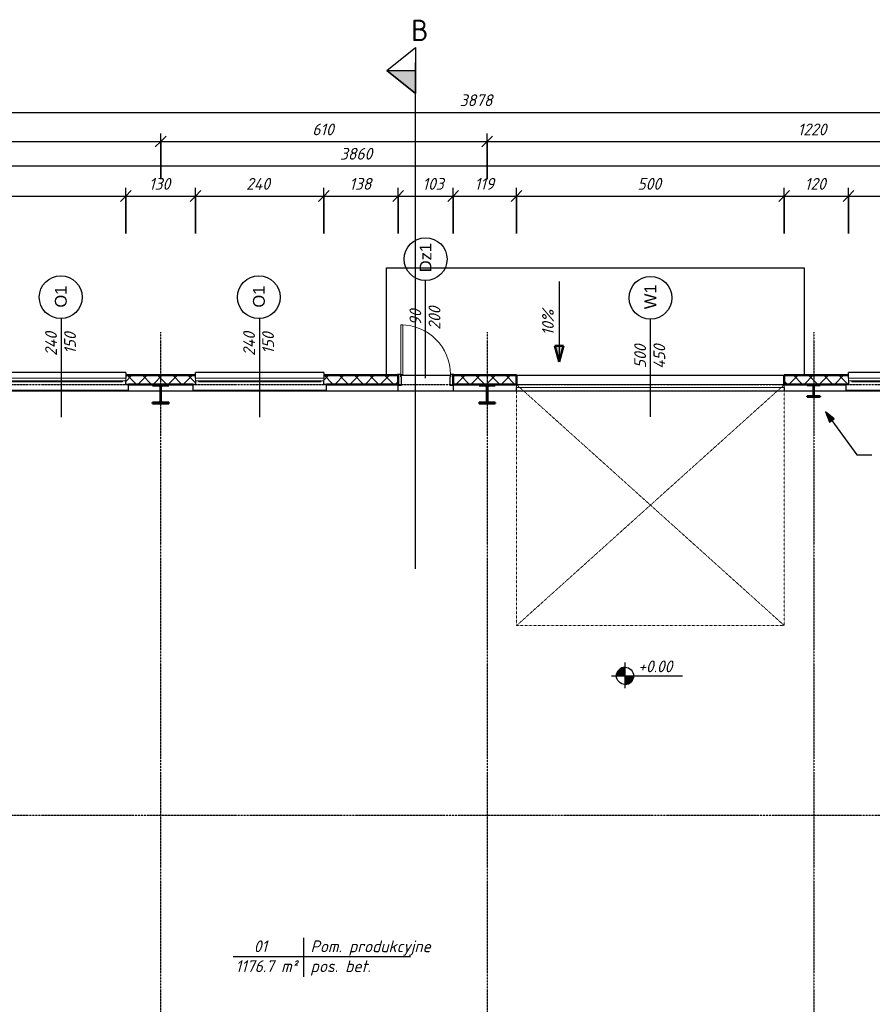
# Model space of a CAD drawing. Header units: millimetres. Extents: x -31072 to 35108, y -23925 to 16310.
# Tile 9 of 10: x 2189 to 18117, y -2091 to 16303. Entities that reach past the tile are written whole.
import ezdxf

# ---------------------------------------------------------------- set-up
doc = ezdxf.new("R2010")
doc.units = ezdxf.units.MM
doc.linetypes.add('Dash 1_5', pattern=[3, 1.5, -1.5])
doc.linetypes.add('Linia osi', pattern=[14, 6, -3, 2, -3])
for name, color, linetype, lineweight in [('A-ANNO-DIMS', 211, 'Continuous', 20), ('A-ANNO-DIMS-100', 211, 'Continuous', 20), ('A-AREA-IDEN', 2, 'Continuous', 25), ('A-DOOR', 31, 'Continuous', 25), ('A-DOOR-FRAM', 31, 'Continuous', 25), ('A-DOOR-IDEN', 31, 'Continuous', 25), ('A-FLOR', 192, 'Continuous', 25), ('A-GLAZ', 151, 'Continuous', 25), ('A-GLAZ-IDEN', 152, 'Continuous', 25), ('A-GLAZ-SILL', 1, 'Continuous', 25), ('A-WALL', 113, 'Continuous', 25), ('A-WALL-PATT', 111, 'Continuous', 50), ('G-ANNO-DIMS', 111, 'Continuous', 20), ('G-ANNO-SYMB', 111, 'Continuous', 20), ('G-ANNO-TEXT', 231, 'Continuous', 20), ('S-COLS', 52, 'Continuous', 25), ('S-GRID', 1, 'Continuous', 20)]:
    doc.layers.add(name, color=color, linetype=linetype, lineweight=lineweight)
doc.styles.add('Arial', font='arial.ttf', dxfattribs={"height": 220})
doc.styles.add('GOST Common_B', font='txt', dxfattribs={"height": 400})
doc.styles.add('GOST Common_I', font='GOST_Common Italic.ttf', dxfattribs={"height": 220})
doc.dimstyles.new('Zasieczka', dxfattribs={"dimscale": 304.8, "dimtxt": 221.257299, "dimasz": 0.656168, "dimexe": 0.492126, "dimexo": 0.0625, "dimgap": 0.164042, "dimtad": 1, "dimdec": 0, "dimlfac": 0.1, "dimzin": 0, "dimdsep": 46, "dimtxsty": 'GOST Common_I', "dimblk1": 'OBLIQUE', "dimblk2": 'OBLIQUE', "dimsah": 1, "dimcen": 0.09, "dimdle": 0.492126, "dimadec": 1, "dimazin": 0, "dimtfac": 1, "dimtdec": 4, "dimtix": 1, "dimtmove": 0, "dimatfit": 3, "dimfxl": 2.296588, "dimfxlon": 1, "dimtvp": 1, "dimtfill": 1, "dimtolj": 1, "dimtzin": 0, "dimlwd": 25, "dimlwe": 25, "dimarcsym": 2})
doc.dimstyles.new('Zasieczka_1', dxfattribs={"dimscale": 304.8, "dimtxt": 221.257299, "dimasz": 0.656168, "dimexe": 0.492126, "dimexo": 0.0625, "dimgap": 0.164042, "dimtad": 1, "dimdec": 0, "dimlfac": 0.1, "dimzin": 0, "dimdsep": 46, "dimtxsty": 'GOST Common_I', "dimblk1": 'OBLIQUE', "dimblk2": 'OBLIQUE', "dimsah": 1, "dimcen": 0.09, "dimdle": 0.492126, "dimadec": 1, "dimazin": 0, "dimtfac": 1, "dimtdec": 4, "dimtix": 1, "dimtmove": 2, "dimatfit": 3, "dimfxl": 2.296588, "dimfxlon": 1, "dimtvp": 1, "dimtfill": 1, "dimtolj": 1, "dimtzin": 0, "dimlwd": 25, "dimlwe": 25, "dimarcsym": 2})

# ---------------------------------------------------------------- blocks, each defined once
blk = doc.blocks.new('Brama garażowa - 500x450-1854121-Parter')
at = {"layer": 'A-DOOR', "linetype": 'Dash 1_5', "lineweight": 20}
for p, q in [((2500, -152), (-2500, -4652)), ((-2500, -152), (2500, -4652)), ((-2500, -4652), (-2500, -152)), ((-2500, -152), (2500, -152)), ((2500, -152), (2500, -4652)), ((2500, -4652), (-2500, -4652))]:
    blk.add_line(p, q, dxfattribs=at)
at = {"layer": 'A-DOOR', "lineweight": 20}
for p, q in [((2500, -152), (-2500, -152)), ((-2500, -152), (-2500, -203)), ((2500, -203), (2500, -152)), ((-2500, -203), (2500, -203))]:
    blk.add_line(p, q, dxfattribs=at)
blk = doc.blocks.new('Pojedyńcze- pełne - 90x200-1856344-Parter')
at = {"layer": 'A-DOOR', "lineweight": 20}
for p, q in [((465, -98), (425, -98)), ((425, -98), (425, -1028)), ((465, -1028), (465, -98)), ((425, -1028), (465, -1028))]:
    blk.add_line(p, q, dxfattribs=at)
blk.add_arc((465, -98), 930, 180, 270, dxfattribs=at)
at = {"layer": 'A-DOOR-FRAM'}
for p, q in [((-450, 98), (-525, 98)), ((-525, 98), (-525, 90)), ((-450, -58), (-450, 98)), ((525, 98), (450, 98)), ((450, 98), (450, -58)), ((525, 90), (525, 98)), ((-525, -90), (-525, -98)), ((-525, -98), (-465, -98)), ((-465, -98), (-465, -58)), ((-465, -58), (-450, -58)), ((450, -58), (465, -58)), ((465, -58), (465, -98)), ((465, -98), (525, -98)), ((525, -98), (525, -90))]:
    blk.add_line(p, q, dxfattribs=at)
blk = doc.blocks.new('1-2 - 240x150-1907368-Parter')
at = {"layer": 'A-GLAZ', "lineweight": 20}
for p, q in [((-1200, 30), (1200, 30)), ((-1200, -20), (-1200, 30)), ((1200, 30), (1200, -20)), ((1200, -20), (-1200, -20)), ((-1140, -40), (-1140, -20)), ((-10, -40), (-1140, -40)), ((-10, -20), (-10, -40)), ((10, -40), (10, -20)), ((1140, -40), (10, -40)), ((1140, -20), (1140, -40))]:
    blk.add_line(p, q, dxfattribs=at)
at = {"layer": 'A-GLAZ-SILL'}
for p, q in [((-1200, 30), (-1200, 140)), ((1200, 140), (-1200, 140)), ((1200, 140), (1200, 30)), ((-1200, -90), (-1250, -90)), ((-1250, -90), (-1250, -190)), ((-1200, -20), (-1200, -90)), ((1200, -90), (1200, -20)), ((1250, -90), (1200, -90)), ((1250, -190), (1250, -90)), ((-1250, -190), (1250, -190))]:
    blk.add_line(p, q, dxfattribs=at)
blk = doc.blocks.new('1-2 - 240x150-1907403-Parter')
at = {"layer": 'A-GLAZ', "lineweight": 20}
for p, q in [((-1200, -30), (-1200, 20)), ((-1200, 20), (1200, 20)), ((-1140, 40), (-10, 40)), ((-1140, 20), (-1140, 40)), ((-10, 40), (-10, 20)), ((10, 40), (1140, 40)), ((10, 20), (10, 40)), ((1140, 40), (1140, 20)), ((1200, 20), (1200, -30)), ((1200, -30), (-1200, -30))]:
    blk.add_line(p, q, dxfattribs=at)
at = {"layer": 'A-GLAZ-SILL'}
for p, q in [((1250, 190), (-1250, 190)), ((-1250, 190), (-1250, 90)), ((1250, 90), (1250, 190)), ((-1250, 90), (-1200, 90)), ((-1200, 90), (-1200, 20)), ((1200, 20), (1200, 90)), ((1200, 90), (1250, 90)), ((-1200, -140), (-1200, -30)), ((-1200, -140), (1200, -140)), ((1200, -30), (1200, -140))]:
    blk.add_line(p, q, dxfattribs=at)
blk = doc.blocks.new('Słup HE-A - HEA240-1945478-Parter')
at = {"layer": 'S-COLS', "lineweight": 20}
h = blk.add_hatch(dxfattribs=at)
h.set_pattern_fill('FP_9', color=256, style=0, pattern_type=2)
h.set_pattern_definition([(45, (-17022.64, -9369.8), (-251.447, 251.447), []), (45, (-17022.64, -8988.8), (-251.447, 251.447), [])])
h.paths.add_polyline_path([(120, -115), (120, -103), (25, -103), (14, -100), (7, -92), (4, -82), (4, 82), (7, 93), (14, 100), (25, 103), (120, 103), (120, 115), (-120, 115), (-120, 103), (-25, 103), (-14, 100), (-7, 93), (-4, 82), (-4, -82), (-7, -92), (-14, -100), (-25, -103), (-120, -103), (-120, -115)], flags=0)
at = {"layer": 'S-COLS', "lineweight": 50}
for p, q in [((120, 115), (-120, 115)), ((-120, 115), (-120, 103)), ((-120, 103), (-25, 103)), ((-4, 82), (-4, -82)), ((4, -82), (4, 82)), ((25, 103), (120, 103)), ((120, 103), (120, 115)), ((-25, -103), (-120, -103)), ((-120, -103), (-120, -115)), ((-120, -115), (120, -115)), ((120, -103), (25, -103)), ((120, -115), (120, -103))]:
    blk.add_line(p, q, dxfattribs=at)
for centre, start, end in [((-25, 82), 0, 90), ((25, 82), 90, 180), ((-25, -82), 270, 0), ((25, -82), 180, 270)]:
    blk.add_arc(centre, 21, start, end, dxfattribs=at)
blk = doc.blocks.new('Słup HE-A - HEA360-1943930-Parter')
at = {"layer": 'S-COLS', "lineweight": 20}
h = blk.add_hatch(dxfattribs=at)
h.set_pattern_fill('FP_10', color=256, style=0, pattern_type=2)
h.set_pattern_definition([(45, (-10922.64, -9309.8), (-251.447, 251.447), []), (45, (-10922.64, -8928.8), (-251.447, 251.447), [])])
h.paths.add_polyline_path([(150, -175), (150, -157), (32, -157), (19, -154), (9, -144), (5, -130), (5, 130), (9, 144), (19, 154), (32, 158), (150, 158), (150, 175), (-150, 175), (-150, 158), (-32, 158), (-18, 154), (-9, 144), (-5, 130), (-5, -130), (-9, -144), (-18, -154), (-32, -157), (-150, -157), (-150, -175)], flags=0)
at = {"layer": 'S-COLS', "lineweight": 50}
for p, q in [((150, 175), (-150, 175)), ((-150, 175), (-150, 158)), ((-150, 158), (-32, 158)), ((-5, 130), (-5, -130)), ((5, -130), (5, 130)), ((32, 158), (150, 158)), ((150, 158), (150, 175)), ((-32, -157), (-150, -157)), ((-150, -157), (-150, -175)), ((-150, -175), (150, -175)), ((150, -157), (32, -157)), ((150, -175), (150, -157))]:
    blk.add_line(p, q, dxfattribs=at)
for centre, start, end in [((-32, 130), 0, 90), ((32, 130), 90, 180), ((-32, -130), 270, 0), ((32, -130), 180, 270)]:
    blk.add_arc(centre, 27, start, end, dxfattribs=at)
blk = doc.blocks.new('Słup HE-A - HEA360-V3-Parter')
at = {"layer": 'S-COLS', "lineweight": 20}
h = blk.add_hatch(dxfattribs=at)
h.set_pattern_fill('FP_11', color=256, style=0, pattern_type=2)
h.set_pattern_definition([(45, (-4822.64, -9309.8), (-251.447, 251.447), []), (45, (-4822.64, -8928.8), (-251.447, 251.447), [])])
h.paths.add_polyline_path([(150, -175), (150, -157), (32, -157), (19, -154), (9, -144), (5, -130), (5, 130), (9, 144), (19, 154), (32, 158), (150, 158), (150, 175), (-150, 175), (-150, 158), (-32, 158), (-19, 154), (-9, 144), (-5, 130), (-5, -130), (-9, -144), (-19, -154), (-32, -157), (-150, -157), (-150, -175)], flags=0)
at = {"layer": 'S-COLS', "lineweight": 50}
for p, q in [((150, 175), (-150, 175)), ((-150, 175), (-150, 158)), ((-150, 158), (-32, 158)), ((-5, 130), (-5, -130)), ((5, -130), (5, 130)), ((32, 158), (150, 158)), ((150, 158), (150, 175)), ((-32, -157), (-150, -157)), ((-150, -157), (-150, -175)), ((-150, -175), (150, -175)), ((150, -157), (32, -157)), ((150, -175), (150, -157))]:
    blk.add_line(p, q, dxfattribs=at)
for centre, start, end in [((-32, 130), 0, 90), ((32, 130), 90, 180), ((-32, -130), 270, 0), ((32, -130), 180, 270)]:
    blk.add_arc(centre, 27, start, end, dxfattribs=at)
blk = doc.blocks.new('DIMBLOCK8-Parter')
at = {"layer": 'A-ANNO-DIMS-100', "lineweight": 25}
for p, q in [((-9423, 12870), (-9423, 13720)), ((29173, 12870), (29173, 13720)), ((-9573, 13570), (29173, 13570)), ((-9423, 13570), (-9423, 12870)), ((29173, 13570), (29173, 12870))]:
    blk.add_line(p, q, dxfattribs=at)
at = {"layer": 'A-ANNO-DIMS-100', "lineweight": 35}
for p, q in [((-9423, 13570), (-9323, 13670)), ((29173, 13570), (29273, 13670)), ((-9423, 13570), (-9523, 13470)), ((29173, 13570), (29073, 13470))]:
    blk.add_line(p, q, dxfattribs=at)
at = {"layer": 'A-ANNO-DIMS-100', "color": 0, "lineweight": 25, "insert": (8173, 13908), "char_height": 220, "width": 774.03, "attachment_point": 1, "line_spacing_factor": 1.022761, "style": 'GOST Common_I', "bg_fill": 3, "box_fill_scale": 1.25, "bg_fill_color": 256, "bg_fill_true_color": 13158600, "bg_fill_transparency": 0}
blk.add_mtext('3860', dxfattribs=at)
blk = doc.blocks.new('_Oblique')
at = {"color": 0, "linetype": 'ByBlock', "lineweight": -2}
blk.add_line((-0.5, -0.5), (0.5, 0.5), dxfattribs=at)
blk = doc.blocks.new('Podstawowa - 20-1519835-Parter')
at = {"layer": 'A-AREA-IDEN'}
for p, q in [((-2.03, 3.49), (-2.03, -3.78)), ((-15.12, 0), (17.97, 0))]:
    blk.add_line(p, q, dxfattribs=at)
blk = doc.blocks.new('Przekrój - symbol przekroju-1790963-Parter')
at = {"layer": 'G-ANNO-SYMB'}
blk.add_hatch(color=256, dxfattribs=at).paths.add_polyline_path([(1.5, 0), (1.5, 5.33), (5.81, 0)], flags=0)
at = {"layer": 'G-ANNO-SYMB', "lineweight": 25}
for p, q in [((1.5, 5.33), (-2.82, 0)), ((1.5, 5.33), (1.5, 0)), ((1.5, 5.33), (5.81, 0)), ((5.81, 0), (1.5, 5.33)), ((1.5, 5.33), (1.5, 0)), ((-2.82, 0), (5.81, 0)), ((1.5, 0), (5.81, 0))]:
    blk.add_line(p, q, dxfattribs=at)
blk = doc.blocks.new('DIMBLOCK60-Parter')
at = {"layer": 'A-ANNO-DIMS-100', "lineweight": 25}
for p, q in [((-627, 12309), (-627, 13159)), ((4173, 12309), (4173, 13159)), ((-627, 13009), (4173, 13009)), ((-627, 13009), (-627, 12309)), ((4173, 13009), (4173, 12309))]:
    blk.add_line(p, q, dxfattribs=at)
at = {"layer": 'A-ANNO-DIMS-100', "lineweight": 35}
for p, q in [((-627, 13009), (-527, 13109)), ((4173, 13009), (4273, 13109)), ((-627, 13009), (-727, 12909)), ((4173, 13009), (4073, 12909))]:
    blk.add_line(p, q, dxfattribs=at)
at = {"layer": 'A-ANNO-DIMS-100', "color": 0, "lineweight": 25, "insert": (1520, 13346), "char_height": 220, "width": 607.52, "attachment_point": 1, "line_spacing_factor": 1.022761, "style": 'GOST Common_I', "bg_fill": 3, "box_fill_scale": 1.25, "bg_fill_color": 256, "bg_fill_true_color": 13158600, "bg_fill_transparency": 0}
blk.add_mtext('480', dxfattribs=at)
blk = doc.blocks.new('DIMBLOCK61-Parter')
at = {"layer": 'A-ANNO-DIMS-100', "lineweight": 25}
for p, q in [((4173, 12309), (4173, 13159)), ((5473, 12309), (5473, 13159)), ((4173, 13009), (5473, 13009)), ((4173, 13009), (4173, 12309)), ((5473, 13009), (5473, 12309))]:
    blk.add_line(p, q, dxfattribs=at)
at = {"layer": 'A-ANNO-DIMS-100', "lineweight": 35}
for p, q in [((4173, 13009), (4273, 13109)), ((5473, 13009), (5573, 13109)), ((4173, 13009), (4073, 12909)), ((5473, 13009), (5373, 12909))]:
    blk.add_line(p, q, dxfattribs=at)
at = {"layer": 'A-ANNO-DIMS-100', "color": 0, "lineweight": 25, "insert": (4605, 13346), "char_height": 220, "width": 522.02, "attachment_point": 1, "line_spacing_factor": 1.022761, "style": 'GOST Common_I', "bg_fill": 3, "box_fill_scale": 1.25, "bg_fill_color": 256, "bg_fill_true_color": 13158600, "bg_fill_transparency": 0}
blk.add_mtext('130', dxfattribs=at)
blk = doc.blocks.new('DIMBLOCK62-Parter')
at = {"layer": 'A-ANNO-DIMS-100', "lineweight": 25}
for p, q in [((5473, 12309), (5473, 13159)), ((7873, 12309), (7873, 13159)), ((5473, 13009), (7873, 13009)), ((5473, 13009), (5473, 12309)), ((7873, 13009), (7873, 12309))]:
    blk.add_line(p, q, dxfattribs=at)
at = {"layer": 'A-ANNO-DIMS-100', "lineweight": 35}
for p, q in [((5473, 13009), (5573, 13109)), ((7873, 13009), (7973, 13109)), ((5473, 13009), (5373, 12909)), ((7873, 13009), (7773, 12909))]:
    blk.add_line(p, q, dxfattribs=at)
at = {"layer": 'A-ANNO-DIMS-100', "color": 0, "lineweight": 25, "insert": (6420, 13346), "char_height": 220, "width": 607.52, "attachment_point": 1, "line_spacing_factor": 1.022761, "style": 'GOST Common_I', "bg_fill": 3, "box_fill_scale": 1.25, "bg_fill_color": 256, "bg_fill_true_color": 13158600, "bg_fill_transparency": 0}
blk.add_mtext('240', dxfattribs=at)
blk = doc.blocks.new('DIMBLOCK63-Parter')
at = {"layer": 'A-ANNO-DIMS-100', "lineweight": 25}
for p, q in [((7873, 12309), (7873, 13159)), ((9258, 12309), (9258, 13159)), ((7873, 13009), (9258, 13009)), ((7873, 13009), (7873, 12309)), ((9258, 13009), (9258, 12309))]:
    blk.add_line(p, q, dxfattribs=at)
at = {"layer": 'A-ANNO-DIMS-100', "lineweight": 35}
for p, q in [((7873, 13009), (7973, 13109)), ((9258, 13009), (9358, 13109)), ((7873, 13009), (7773, 12909)), ((9258, 13009), (9158, 12909))]:
    blk.add_line(p, q, dxfattribs=at)
at = {"layer": 'A-ANNO-DIMS-100', "color": 0, "lineweight": 25, "insert": (8348, 13346), "char_height": 220, "width": 522.02, "attachment_point": 1, "line_spacing_factor": 1.022761, "style": 'GOST Common_I', "bg_fill": 3, "box_fill_scale": 1.25, "bg_fill_color": 256, "bg_fill_true_color": 13158600, "bg_fill_transparency": 0}
blk.add_mtext('138', dxfattribs=at)
blk = doc.blocks.new('DIMBLOCK64-Parter')
at = {"layer": 'A-ANNO-DIMS-100', "lineweight": 25}
for p, q in [((9258, 12309), (9258, 13159)), ((10288, 12309), (10288, 13159)), ((9258, 13009), (10288, 13009)), ((9258, 13009), (9258, 12309)), ((10288, 13009), (10288, 12309))]:
    blk.add_line(p, q, dxfattribs=at)
at = {"layer": 'A-ANNO-DIMS-100', "lineweight": 35}
for p, q in [((9258, 13009), (9358, 13109)), ((10288, 13009), (10388, 13109)), ((9258, 13009), (9158, 12909)), ((10288, 13009), (10188, 12909))]:
    blk.add_line(p, q, dxfattribs=at)
at = {"layer": 'A-ANNO-DIMS-100', "color": 0, "lineweight": 25, "insert": (9713, 13346), "char_height": 220, "width": 522.02, "attachment_point": 1, "line_spacing_factor": 1.022761, "style": 'GOST Common_I', "bg_fill": 3, "box_fill_scale": 1.25, "bg_fill_color": 256, "bg_fill_true_color": 13158600, "bg_fill_transparency": 0}
blk.add_mtext('103', dxfattribs=at)
blk = doc.blocks.new('DIMBLOCK65-Parter')
at = {"layer": 'A-ANNO-DIMS-100', "lineweight": 25}
for p, q in [((10288, 12309), (10288, 13159)), ((11473, 12309), (11473, 13159)), ((10288, 13009), (11473, 13009)), ((10288, 13009), (10288, 12309)), ((11473, 13009), (11473, 12309))]:
    blk.add_line(p, q, dxfattribs=at)
at = {"layer": 'A-ANNO-DIMS-100', "lineweight": 35}
for p, q in [((10288, 13009), (10388, 13109)), ((11473, 13009), (11573, 13109)), ((10288, 13009), (10188, 12909)), ((11473, 13009), (11373, 12909))]:
    blk.add_line(p, q, dxfattribs=at)
at = {"layer": 'A-ANNO-DIMS-100', "color": 0, "lineweight": 25, "insert": (10687, 13346), "char_height": 220, "width": 463.52, "attachment_point": 1, "line_spacing_factor": 1.022761, "style": 'GOST Common_I', "bg_fill": 3, "box_fill_scale": 1.25, "bg_fill_color": 256, "bg_fill_true_color": 13158600, "bg_fill_transparency": 0}
blk.add_mtext('119', dxfattribs=at)
blk = doc.blocks.new('DIMBLOCK66-Parter')
at = {"layer": 'A-ANNO-DIMS-100', "lineweight": 25}
for p, q in [((11473, 12309), (11473, 13159)), ((16473, 12309), (16473, 13159)), ((11473, 13009), (16473, 13009)), ((11473, 13009), (11473, 12309)), ((16473, 13009), (16473, 12309))]:
    blk.add_line(p, q, dxfattribs=at)
at = {"layer": 'A-ANNO-DIMS-100', "lineweight": 35}
for p, q in [((11473, 13009), (11573, 13109)), ((16473, 13009), (16573, 13109)), ((11473, 13009), (11373, 12909)), ((16473, 13009), (16373, 12909))]:
    blk.add_line(p, q, dxfattribs=at)
at = {"layer": 'A-ANNO-DIMS-100', "color": 0, "lineweight": 25, "insert": (13731, 13346), "char_height": 220, "width": 580.52, "attachment_point": 1, "line_spacing_factor": 1.022761, "style": 'GOST Common_I', "bg_fill": 3, "box_fill_scale": 1.25, "bg_fill_color": 256, "bg_fill_true_color": 13158600, "bg_fill_transparency": 0}
blk.add_mtext('500', dxfattribs=at)
blk = doc.blocks.new('DIMBLOCK67-Parter')
at = {"layer": 'A-ANNO-DIMS-100', "lineweight": 25}
for p, q in [((16473, 12309), (16473, 13159)), ((17673, 12309), (17673, 13159)), ((16473, 13009), (17673, 13009)), ((16473, 13009), (16473, 12309)), ((17673, 13009), (17673, 12309))]:
    blk.add_line(p, q, dxfattribs=at)
at = {"layer": 'A-ANNO-DIMS-100', "lineweight": 35}
for p, q in [((16473, 13009), (16573, 13109)), ((17673, 13009), (17773, 13109)), ((16473, 13009), (16373, 12909)), ((17673, 13009), (17573, 12909))]:
    blk.add_line(p, q, dxfattribs=at)
at = {"layer": 'A-ANNO-DIMS-100', "color": 0, "lineweight": 25, "insert": (16855, 13346), "char_height": 220, "width": 522.02, "attachment_point": 1, "line_spacing_factor": 1.022761, "style": 'GOST Common_I', "bg_fill": 3, "box_fill_scale": 1.25, "bg_fill_color": 256, "bg_fill_true_color": 13158600, "bg_fill_transparency": 0}
blk.add_mtext('120', dxfattribs=at)
blk = doc.blocks.new('DIMBLOCK68-Parter')
at = {"layer": 'A-ANNO-DIMS-100', "lineweight": 25}
for p, q in [((17673, 12309), (17673, 13159)), ((22473, 12309), (22473, 13159)), ((17673, 13009), (22473, 13009)), ((17673, 13009), (17673, 12309)), ((22473, 13009), (22473, 12309))]:
    blk.add_line(p, q, dxfattribs=at)
at = {"layer": 'A-ANNO-DIMS-100', "lineweight": 35}
for p, q in [((17673, 13009), (17773, 13109)), ((22473, 13009), (22573, 13109)), ((17673, 13009), (17573, 12909)), ((22473, 13009), (22373, 12909))]:
    blk.add_line(p, q, dxfattribs=at)
at = {"layer": 'A-ANNO-DIMS-100', "color": 0, "lineweight": 25, "insert": (19820, 13346), "char_height": 220, "width": 607.52, "attachment_point": 1, "line_spacing_factor": 1.022761, "style": 'GOST Common_I', "bg_fill": 3, "box_fill_scale": 1.25, "bg_fill_color": 256, "bg_fill_true_color": 13158600, "bg_fill_transparency": 0}
blk.add_mtext('480', dxfattribs=at)
blk = doc.blocks.new('DIMBLOCK74-Parter')
at = {"layer": 'A-ANNO-DIMS-100', "lineweight": 25}
for p, q in [((-1277, 13326), (-1277, 14176)), ((4823, 13326), (4823, 14176)), ((-1277, 14026), (4823, 14026)), ((-1277, 14026), (-1277, 13326)), ((4823, 14026), (4823, 13326))]:
    blk.add_line(p, q, dxfattribs=at)
at = {"layer": 'A-ANNO-DIMS-100', "lineweight": 35}
for p, q in [((-1277, 14026), (-1377, 13926)), ((-1277, 14026), (-1177, 14126)), ((4823, 14026), (4723, 13926)), ((4823, 14026), (4923, 14126))]:
    blk.add_line(p, q, dxfattribs=at)
at = {"layer": 'A-ANNO-DIMS-100', "color": 0, "lineweight": 25, "insert": (1555, 14363), "char_height": 220, "width": 522.02, "attachment_point": 1, "line_spacing_factor": 1.022761, "style": 'GOST Common_I', "bg_fill": 3, "box_fill_scale": 1.25, "bg_fill_color": 256, "bg_fill_true_color": 13158600, "bg_fill_transparency": 0}
blk.add_mtext('610', dxfattribs=at)
blk = doc.blocks.new('DIMBLOCK75-Parter')
at = {"layer": 'A-ANNO-DIMS-100', "lineweight": 25}
for p, q in [((4823, 13326), (4823, 14176)), ((10923, 13326), (10923, 14176)), ((4823, 14026), (10923, 14026)), ((4823, 14026), (4823, 13326)), ((10923, 14026), (10923, 13326))]:
    blk.add_line(p, q, dxfattribs=at)
at = {"layer": 'A-ANNO-DIMS-100', "lineweight": 35}
for p, q in [((4823, 14026), (4723, 13926)), ((4823, 14026), (4923, 14126)), ((10923, 14026), (10823, 13926)), ((10923, 14026), (11023, 14126))]:
    blk.add_line(p, q, dxfattribs=at)
at = {"layer": 'A-ANNO-DIMS-100', "color": 0, "lineweight": 25, "insert": (7655, 14363), "char_height": 220, "width": 522.02, "attachment_point": 1, "line_spacing_factor": 1.022761, "style": 'GOST Common_I', "bg_fill": 3, "box_fill_scale": 1.25, "bg_fill_color": 256, "bg_fill_true_color": 13158600, "bg_fill_transparency": 0}
blk.add_mtext('610', dxfattribs=at)
blk = doc.blocks.new('DIMBLOCK76-Parter')
at = {"layer": 'A-ANNO-DIMS-100', "lineweight": 25}
for p, q in [((10923, 13326), (10923, 14176)), ((23123, 13326), (23123, 14176)), ((10923, 14026), (23123, 14026)), ((10923, 14026), (10923, 13326)), ((23123, 14026), (23123, 13326))]:
    blk.add_line(p, q, dxfattribs=at)
at = {"layer": 'A-ANNO-DIMS-100', "lineweight": 35}
for p, q in [((10923, 14026), (10823, 13926)), ((10923, 14026), (11023, 14126)), ((23123, 14026), (23023, 13926)), ((23123, 14026), (23223, 14126))]:
    blk.add_line(p, q, dxfattribs=at)
at = {"layer": 'A-ANNO-DIMS-100', "color": 0, "lineweight": 25, "insert": (16725, 14363), "char_height": 220, "width": 715.52, "attachment_point": 1, "line_spacing_factor": 1.022761, "style": 'GOST Common_I', "bg_fill": 3, "box_fill_scale": 1.25, "bg_fill_color": 256, "bg_fill_true_color": 13158600, "bg_fill_transparency": 0}
blk.add_mtext('1220', dxfattribs=at)
blk = doc.blocks.new('DIMBLOCK78-Parter')
at = {"layer": 'A-ANNO-DIMS-100', "lineweight": 25}
for p, q in [((-9423, 13870), (-9423, 14720)), ((29353, 13870), (29353, 14720)), ((-9573, 14570), (29503, 14570)), ((-9423, 14570), (-9423, 13870)), ((29353, 14570), (29353, 13870))]:
    blk.add_line(p, q, dxfattribs=at)
at = {"layer": 'A-ANNO-DIMS-100', "lineweight": 35}
for p, q in [((-9423, 14570), (-9523, 14470)), ((-9423, 14570), (-9323, 14670)), ((29353, 14570), (29253, 14470)), ((29353, 14570), (29453, 14670))]:
    blk.add_line(p, q, dxfattribs=at)
at = {"layer": 'A-ANNO-DIMS-100', "color": 0, "lineweight": 25, "insert": (10409, 14908), "char_height": 220, "width": 774.03, "attachment_point": 1, "line_spacing_factor": 1.022761, "style": 'GOST Common_I', "bg_fill": 3, "box_fill_scale": 1.25, "bg_fill_color": 256, "bg_fill_true_color": 13158600, "bg_fill_transparency": 0}
blk.add_mtext('3878', dxfattribs=at)
blk = doc.blocks.new('D_P - --1480811-Parter')
at = {"layer": 'A-DOOR-IDEN'}
blk.add_line((0, -1.66), (0, 16.68), dxfattribs=at)
blk.add_circle((0, 20.55), 4, dxfattribs=at)
blk = doc.blocks.new('O_P - --1482469-Parter')
at = {"layer": 'A-GLAZ-IDEN'}
blk.add_line((0, -1.73), (0, 16.71), dxfattribs=at)
blk.add_circle((-0.17, 20.71), 4, dxfattribs=at)
blk = doc.blocks.new('Rzędne punktów - Etyk_Wymiar punktowy_Rzędna - Koło pełne-1053112-Parter')
at = {"layer": 'G-ANNO-DIMS'}
h = blk.add_hatch(color=256, dxfattribs=at)
edge = h.paths.add_edge_path(flags=0)
edge.add_line((0, 0), (-1.6, 0))
edge.add_arc((0, 0), 1.6, 90, 180, ccw=False)
edge.add_line((0, 1.6), (0, 0))
h = blk.add_hatch(color=256, dxfattribs=at)
edge = h.paths.add_edge_path(flags=0)
edge.add_line((0, 0), (1.6, 0))
edge.add_arc((0, 0), 1.6, 270, 360, ccw=False)
edge.add_line((0, -1.6), (0, 0))
at = {"layer": 'G-ANNO-DIMS', "lineweight": 25}
for p, q in [((0, -2.29), (0, 2.51)), ((-2.56, 0), (10.75, 0))]:
    blk.add_line(p, q, dxfattribs=at)
blk.add_circle((0, 0), 1.6, dxfattribs=at)
for start, end in [(90, 180), (270, 360)]:
    blk.add_arc((0, 0), 1.6, start, end, dxfattribs=at)

msp = doc.modelspace()

# ---------------------------------------------------------------- hatches: boundary and pattern name
at = {"layer": 'A-WALL-PATT', "lineweight": 20}
h = msp.add_hatch(dxfattribs=at)
h.set_pattern_fill('FP_6', color=256, style=0, pattern_type=2)
h.set_pattern_definition([(45, (0, 0), (-141.4214, 141.4214), []), (135, (0, 0), (-141.4214, -141.4214), [])])
h.paths.add_polyline_path([(29182.6, 9494.8), (29182.6, 9654.8), (28472.6, 9654.8), (28472.6, 9494.8), (29172.6, 9494.8)], flags=0)
h.paths.add_polyline_path([(23596.3, 9494.8), (23672.6, 9494.8), (23672.6, 9654.8), (22472.6, 9654.8), (22472.6, 9494.8)], flags=0)
h.paths.add_polyline_path([(17672.6, 9494.8), (17672.6, 9654.8), (16472.6, 9654.8), (16472.6, 9494.8)], flags=0)
h.paths.add_polyline_path([(11472.6, 9494.8), (11472.6, 9654.8), (10287.6, 9654.8), (10287.6, 9494.8)], flags=0)
h.paths.add_polyline_path([(9257.6, 9494.8), (9257.6, 9654.8), (7872.6, 9654.8), (7872.6, 9494.8), (8087.7, 9494.8)], flags=0)
h.paths.add_polyline_path([(5472.6, 9494.8), (5472.6, 9654.8), (4172.6, 9654.8), (4172.6, 9494.8), (4210.6, 9494.8)], flags=0)
h.paths.add_polyline_path([(-627.4, 9494.8), (-627.4, 9654.8), (-1927.4, 9654.8), (-1927.4, 9494.8), (-635.8, 9494.8)], flags=0)
h.paths.add_polyline_path([(-6727.4, 9494.8), (-6727.4, 9654.8), (-9422.7, 9654.8), (-9422.7, 9494.8), (-7420.8, 9494.8)], flags=0)
at = {"layer": 'G-ANNO-DIMS', "lineweight": 50}
msp.add_hatch(color=256, dxfattribs=at).paths.add_polyline_path([(12265.4, 9913.1), (12345.8, 10213.1), (12185, 10213.1)], flags=0)
at = {"layer": 'G-ANNO-TEXT', "lineweight": 25}
msp.add_hatch(color=10, dxfattribs=at).paths.add_polyline_path([(17244, 8974.7), (17319.1, 8781.7), (17405.5, 8845.1)], flags=0)

# ---------------------------------------------------------------- linework, layer by layer
at = {"layer": 'A-FLOR'}
for p, q in [((9041.6, 11664.8), (16841.6, 11664.8)), ((9041.6, 9664.8), (9041.6, 11664.8)), ((16841.6, 11664.8), (16841.6, 9664.8))]:
    msp.add_line(p, q, dxfattribs=at)
at = {"layer": 'A-WALL', "lineweight": 50}
for p, q in [((5472.6, 9664.8), (4172.6, 9664.8)), ((9257.6, 9664.8), (7872.6, 9664.8)), ((9257.6, 9484.8), (9257.6, 9664.8)), ((11472.6, 9664.8), (10287.6, 9664.8)), ((10287.6, 9664.8), (10287.6, 9484.8)), ((11472.6, 9484.8), (11472.6, 9664.8)), ((17672.6, 9664.8), (16472.6, 9664.8)), ((16472.6, 9664.8), (16472.6, 9484.8)), ((4222.6, 9484.8), (4672.6, 9484.8)), ((4972.6, 9484.8), (5422.6, 9484.8)), ((7922.6, 9484.8), (9257.6, 9484.8)), ((10287.6, 9484.8), (10772.6, 9484.8)), ((11072.6, 9484.8), (11472.6, 9484.8)), ((16472.6, 9484.8), (16902.6, 9484.8)), ((17142.6, 9484.8), (17622.6, 9484.8))]:
    msp.add_line(p, q, dxfattribs=at)
at = {"layer": 'A-WALL', "lineweight": 20}
for p, q in [((4172.6, 9654.8), (5472.6, 9654.8)), ((7872.6, 9654.8), (9257.6, 9654.8)), ((10287.6, 9654.8), (11472.6, 9654.8)), ((16472.6, 9654.8), (17672.6, 9654.8)), ((4172.6, 9494.8), (5472.6, 9494.8)), ((7872.6, 9494.8), (9257.6, 9494.8)), ((10287.6, 9494.8), (11472.6, 9494.8)), ((16472.6, 9494.8), (17672.6, 9494.8))]:
    msp.add_line(p, q, dxfattribs=at)
at = {"layer": 'A-WALL'}
for p, q in [((9307.6, 9664.8), (10237.6, 9664.8)), ((11472.6, 9664.8), (16472.6, 9664.8)), ((9257.6, 9364.8), (9257.6, 9476.8)), ((10287.6, 9476.8), (10287.6, 9364.8)), ((11472.6, 9364.8), (11472.6, 9433.8)), ((16472.6, 9433.8), (16472.6, 9364.8)), ((4817.6, 9364.8), (-1272.4, 9364.8)), ((10917.6, 9364.8), (4827.6, 9364.8)), ((17018.9, 9364.8), (10927.6, 9364.8)), ((23118.9, 9364.8), (17026.4, 9364.8))]:
    msp.add_line(p, q, dxfattribs=at)
at = {"layer": 'G-ANNO-DIMS', "lineweight": 25}
msp.add_line((12265.4, 11413.1), (12265.4, 9913.1), dxfattribs=at)
at = {"layer": 'G-ANNO-DIMS', "lineweight": 50}
for p, q in [((12345.8, 10213.1), (12185, 10213.1)), ((12185, 10213.1), (12265.4, 9913.1)), ((12265.4, 9913.1), (12345.8, 10213.1))]:
    msp.add_line(p, q, dxfattribs=at)
at = {"layer": 'G-ANNO-TEXT', "color": 10, "lineweight": 25}
for p, q in [((17244, 8974.7), (17319.1, 8781.7)), ((17405.5, 8845.1), (17244, 8974.7)), ((17244, 8974.7), (17830, 8175.9)), ((17319.1, 8781.7), (17405.5, 8845.1)), ((17830, 8175.9), (18110.9, 8175.9))]:
    msp.add_line(p, q, dxfattribs=at)
at = {"layer": 'S-GRID', "linetype": 'Linia osi', "lineweight": 25}
for p, q in [((4822.6, 10465.2), (4822.6, -22411.7)), ((10922.6, 10465.2), (10922.6, -22411.7)), ((17022.6, 10465.2), (17022.6, -22411.7)), ((-29871, 9484.8), (33909, 9484.8)), ((-29871, 1444.8), (33909, 1444.8))]:
    msp.add_line(p, q, dxfattribs=at)

# ---------------------------------------------------------------- block references
at = {"layer": 'A-AREA-IDEN', "xscale": 99.99999999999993, "yscale": 99.99999999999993, "zscale": 99.99999999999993}
msp.add_blockref('Podstawowa - 20-1519835-Parter', (7692.2, -1200.6), dxfattribs=at)
at = {"layer": 'A-DOOR', "rotation": 180}
msp.add_blockref('Pojedyńcze- pełne - 90x200-1856344-Parter', (9772.6, 9574.8), dxfattribs=at)
at = {"layer": 'A-DOOR'}
msp.add_blockref('Brama garażowa - 500x450-1854121-Parter', (13972.6, 9636.6), dxfattribs=at)
at = {"layer": 'A-DOOR-IDEN', "xscale": 99.99999999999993, "yscale": 99.99999999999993, "zscale": 99.99999999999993}
msp.add_blockref('D_P - --1480811-Parter', (13972.6, 9052.4), dxfattribs=at)
at = {"layer": 'A-GLAZ', "rotation": 180}
msp.add_blockref('1-2 - 240x150-1907403-Parter', (2972.6, 9574.8), dxfattribs=at)
at = {"layer": 'A-GLAZ'}
for p in [(6672.6, 9574.8), (18872.6, 9574.8)]:
    msp.add_blockref('1-2 - 240x150-1907368-Parter', p, dxfattribs=at)
at = {"layer": 'A-GLAZ-IDEN', "xscale": 99.99999999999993, "yscale": 99.99999999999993, "zscale": 99.99999999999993}
for p in [(2972.6, 9047.6), (6672.6, 9047.6)]:
    msp.add_blockref('O_P - --1482469-Parter', p, dxfattribs=at)
at = {"layer": 'G-ANNO-DIMS', "lineweight": 25, "xscale": 99.99999999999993, "yscale": 99.99999999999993, "zscale": 99.99999999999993}
msp.add_blockref('Rzędne punktów - Etyk_Wymiar punktowy_Rzędna - Koło pełne-1053112-Parter', (13498.3, 4044.7), dxfattribs=at)
at = {"layer": 'G-ANNO-SYMB', "lineweight": 25, "extrusion": (0, 0, -1), "xscale": 99.99999999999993, "yscale": 99.99999999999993, "zscale": 99.99999999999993, "rotation": 270.0000000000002}
msp.add_blockref('Przekrój - symbol przekroju-1790963-Parter', (-9581.4, 15503.5), dxfattribs=at)
at = {"layer": 'S-COLS'}
for name, p in [('Słup HE-A - HEA360-V3-Parter', (4822.6, 9309.8)), ('Słup HE-A - HEA360-1943930-Parter', (10922.6, 9309.8)), ('Słup HE-A - HEA240-1945478-Parter', (17022.6, 9369.8))]:
    msp.add_blockref(name, p, dxfattribs=at)

# ---------------------------------------------------------------- texts
at = {"layer": 'A-AREA-IDEN', "lineweight": 20, "char_height": 220, "attachment_point": 1, "style": 'GOST Common_I'}
for s, insert, width in [('01', (6562.1, -897.4), 320.675), ('Pom. produkcyjne', (7622.7, -897.4), 2685.653), ('1176.7 m²', (6221.7, -1268.4), 1394.936), ('pos. bet.', (7622.7, -1268.4), 1330.801)]:
    msp.add_mtext(s, dxfattribs=dict(at, insert=insert, width=width))
at = {"layer": 'A-DOOR-IDEN', "lineweight": 20, "char_height": 220, "attachment_point": 1, "rotation": 90, "style": 'Arial'}
for s, insert, width in [('Dz1', (9661.2, 11584.7), 633.333), ('W1', (13861.2, 10895.4), 553.164)]:
    msp.add_mtext(s, dxfattribs=dict(at, insert=insert, width=width))
at = {"layer": 'A-DOOR-IDEN', "char_height": 220, "attachment_point": 1, "rotation": 90, "style": 'GOST Common_I'}
for s, insert, width in [('90', (9470.7, 10590.1), 368.776), ('200', (9828.6, 10510.6), 561.181), ('500', (13670.7, 9791.8), 553.164), ('450', (14028.6, 9778.3), 585.232)]:
    msp.add_mtext(s, dxfattribs=dict(at, insert=insert, width=width))
at = {"layer": 'A-GLAZ-IDEN', "lineweight": 20, "char_height": 220, "width": 481.012, "attachment_point": 1, "rotation": 90, "style": 'Arial'}
for insert in [(2847.3, 10924.3), (6547.3, 10924.3)]:
    msp.add_mtext('O1', dxfattribs=dict(at, insert=insert))
at = {"layer": 'A-GLAZ-IDEN', "char_height": 220, "attachment_point": 1, "rotation": 90, "style": 'GOST Common_I'}
for s, insert, width in [('240', (2664.5, 10022.7), 593.249), ('150', (3019.8, 10058.7), 505.063), ('240', (6364.5, 10022.7), 593.249), ('150', (6719.8, 10058.7), 505.063)]:
    msp.add_mtext(s, dxfattribs=dict(at, insert=insert, width=width))
at = {"layer": 'G-ANNO-DIMS', "lineweight": 25, "insert": (11947.9, 10402.1), "char_height": 220, "width": 626.592, "attachment_point": 1, "rotation": 90, "line_spacing_factor": 1.022761, "style": 'GOST Common_I', "bg_fill": 3, "box_fill_scale": 1.25, "bg_fill_color": 256, "bg_fill_true_color": 13158600, "bg_fill_transparency": 0}
msp.add_mtext('10%', dxfattribs=at)
at = {"layer": 'G-ANNO-SYMB', "insert": (9501.2, 16302.7), "char_height": 400, "width": 392.827, "attachment_point": 1, "style": 'GOST Common_B'}
msp.add_mtext('\\fGOST Common|b1|i0|c238|p34|;B', dxfattribs=at)

# ---------------------------------------------------------------- dimensions: what is measured, and where the dimension line sits
at = {"layer": 'A-ANNO-DIMS', "lineweight": 25}
dim = msp.add_linear_dim(base=(29172.6, 13570.2), p1=(-9422.7, 12870.2), p2=(29172.6, 12870.2), dimstyle='Zasieczka_1', override={"dimpost": '<>', "dimfxl": 38595.38675}, dxfattribs=at)
dim.commit()
dim.dimension.update_dxf_attribs({"geometry": 'DIMBLOCK8-Parter', "text_midpoint": (8560.1, 13761.1), "dimtype": 160})

# ---------------------------------------------------------------- next in the draw order: linework, layer by layer
at = {"layer": 'G-ANNO-SYMB', "lineweight": 30}
msp.add_line((9581.4, 6046.1), (9581.4, 15503.5), dxfattribs=at)

# ---------------------------------------------------------------- next in the draw order: texts
at = {"layer": 'G-ANNO-DIMS', "lineweight": 25, "insert": (13745.4, 4332.2), "char_height": 220, "width": 846.962, "attachment_point": 1, "line_spacing_factor": 1.022761, "style": 'GOST Common_I', "bg_fill": 3, "box_fill_scale": 1.25, "bg_fill_color": 256, "bg_fill_true_color": 13158600, "bg_fill_transparency": 0}
msp.add_mtext('+0.00', dxfattribs=at)

# ---------------------------------------------------------------- next in the draw order: dimensions: what is measured, and where the dimension line sits
at = {"layer": 'A-ANNO-DIMS', "lineweight": 25}
dim = msp.add_linear_dim(base=(4172.6, 13008.8), p1=(-627.4, 12308.8), p2=(4172.6, 12308.8), dimstyle='Zasieczka', override={"dimpost": '<>', "dimfxl": 4800}, dxfattribs=at)
dim.commit()
dim.dimension.update_dxf_attribs({"geometry": 'DIMBLOCK60-Parter', "text_midpoint": (1772.6, 13168.8)})

# ---------------------------------------------------------------- next in the draw order: dimensions: what is measured, and where the dimension line sits
dim = msp.add_linear_dim(base=(5472.6, 13008.8), p1=(4172.6, 12308.8), p2=(5472.6, 12308.8), dimstyle='Zasieczka', override={"dimpost": '<>', "dimfxl": 1300}, dxfattribs=at)
dim.commit()
dim.dimension.update_dxf_attribs({"geometry": 'DIMBLOCK61-Parter', "text_midpoint": (4822.6, 13168.8)})

# ---------------------------------------------------------------- next in the draw order: dimensions: what is measured, and where the dimension line sits
for base, p1, p2, override, picture, middle in [((4822.6, 14025.8), (-1277.4, 13325.8), (4822.6, 13325.8), {"dimpost": '<>', "dimfxl": 6100}, 'DIMBLOCK74-Parter', (1772.6, 14185.8)), ((7872.6, 13008.8), (5472.6, 12308.8), (7872.6, 12308.8), {"dimpost": '<>', "dimfxl": 2400}, 'DIMBLOCK62-Parter', (6672.6, 13168.8))]:
    dim = msp.add_linear_dim(base=base, p1=p1, p2=p2, dimstyle='Zasieczka', override=override, dxfattribs=at)
    dim.commit()
    dim.dimension.update_dxf_attribs({"geometry": picture, "text_midpoint": middle})

# ---------------------------------------------------------------- next in the draw order: dimensions: what is measured, and where the dimension line sits
dim = msp.add_linear_dim(base=(9257.6404345, 13008.8092749), p1=(7872.640435, 12308.8092749), p2=(9257.6404345, 12308.8092749), dimstyle='Zasieczka', override={"dimpost": '<>', "dimfxl": 1385}, dxfattribs=at)
dim.commit()
dim.dimension.update_dxf_attribs({"geometry": 'DIMBLOCK63-Parter', "text_midpoint": (8565.1404348, 13168.8092749)})

# ---------------------------------------------------------------- next in the draw order: dimensions: what is measured, and where the dimension line sits
dim = msp.add_linear_dim(base=(10287.6, 13008.8), p1=(9257.6, 12308.8), p2=(10287.6, 12308.8), dimstyle='Zasieczka_1', override={"dimpost": '<>', "dimfxl": 1030}, dxfattribs=at)
dim.commit()
dim.dimension.update_dxf_attribs({"geometry": 'DIMBLOCK64-Parter', "text_midpoint": (9973.8, 13199.6), "dimtype": 160})

# ---------------------------------------------------------------- next in the draw order: dimensions: what is measured, and where the dimension line sits
dim = msp.add_linear_dim(base=(11472.6404345, 13008.8092749), p1=(10287.6404345, 12308.8092749), p2=(11472.6404345, 12308.8092749), dimstyle='Zasieczka', override={"dimpost": '<>', "dimfxl": 1185}, dxfattribs=at)
dim.commit()
dim.dimension.update_dxf_attribs({"geometry": 'DIMBLOCK65-Parter', "text_midpoint": (10880.1404345, 13168.8092749)})

# ---------------------------------------------------------------- next in the draw order: block references
at = {"layer": 'A-DOOR-IDEN', "xscale": 99.99999999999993, "yscale": 99.99999999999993, "zscale": 99.99999999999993}
msp.add_blockref('D_P - --1480811-Parter', (9772.6, 9774.7), dxfattribs=at)

# ---------------------------------------------------------------- next in the draw order: dimensions: what is measured, and where the dimension line sits
at = {"layer": 'A-ANNO-DIMS', "lineweight": 25}
for base, p1, p2, override, picture, middle in [((10922.6, 14025.8), (4822.6, 13325.8), (10922.6, 13325.8), {"dimpost": '<>', "dimfxl": 6100}, 'DIMBLOCK75-Parter', (7872.6, 14185.8)), ((16472.6, 13008.8), (11472.6, 12308.8), (16472.6, 12308.8), {"dimpost": '<>', "dimfxl": 5000}, 'DIMBLOCK66-Parter', (13972.6, 13168.8))]:
    dim = msp.add_linear_dim(base=base, p1=p1, p2=p2, dimstyle='Zasieczka', override=override, dxfattribs=at)
    dim.commit()
    dim.dimension.update_dxf_attribs({"geometry": picture, "text_midpoint": middle})

# ---------------------------------------------------------------- next in the draw order: dimensions: what is measured, and where the dimension line sits
dim = msp.add_linear_dim(base=(17672.6, 13008.8), p1=(16472.6, 12308.8), p2=(17672.6, 12308.8), dimstyle='Zasieczka', override={"dimpost": '<>', "dimfxl": 1200}, dxfattribs=at)
dim.commit()
dim.dimension.update_dxf_attribs({"geometry": 'DIMBLOCK67-Parter', "text_midpoint": (17072.6, 13168.8)})

# ---------------------------------------------------------------- next in the draw order: dimensions: what is measured, and where the dimension line sits
dim = msp.add_linear_dim(base=(22472.6, 13008.8), p1=(17672.6, 12308.8), p2=(22472.6, 12308.8), dimstyle='Zasieczka', override={"dimpost": '<>', "dimfxl": 4800}, dxfattribs=at)
dim.commit()
dim.dimension.update_dxf_attribs({"geometry": 'DIMBLOCK68-Parter', "text_midpoint": (20072.6, 13168.8)})

# ---------------------------------------------------------------- next in the draw order: dimensions: what is measured, and where the dimension line sits
dim = msp.add_linear_dim(base=(23122.6, 14025.8), p1=(10922.6, 13325.8), p2=(23122.6, 13325.8), dimstyle='Zasieczka', override={"dimpost": '<>', "dimfxl": 12200}, dxfattribs=at)
dim.commit()
dim.dimension.update_dxf_attribs({"geometry": 'DIMBLOCK76-Parter', "text_midpoint": (17022.6, 14185.8)})

# ---------------------------------------------------------------- next in the draw order: dimensions: what is measured, and where the dimension line sits
dim = msp.add_linear_dim(base=(29352.6, 14570.2), p1=(-9422.7, 13870.2), p2=(29352.6, 13870.2), dimstyle='Zasieczka_1', override={"dimpost": '<>', "dimfxl": 38775.38675}, dxfattribs=at)
dim.commit()
dim.dimension.update_dxf_attribs({"geometry": 'DIMBLOCK78-Parter', "text_midpoint": (10796.4, 14761.1), "dimtype": 160})

doc.saveas('drawing.dxf')
